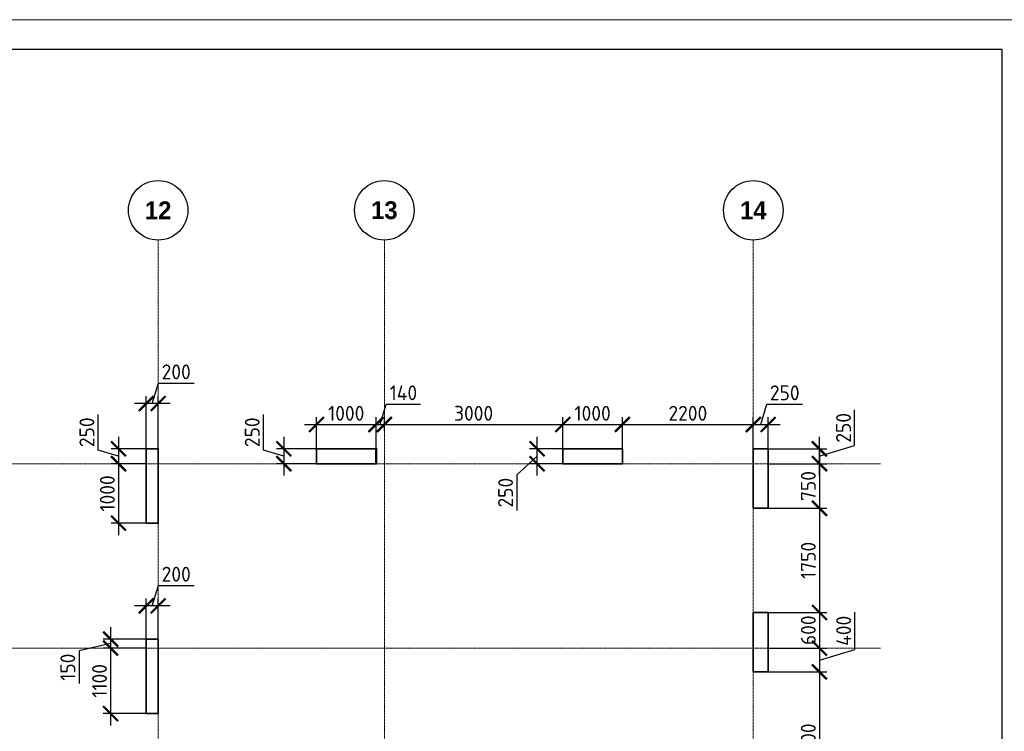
# Model space of a CAD drawing. Header units: millimetres. Extents: x 369815 to 1481759, y -423071 to -27917.
# Tile 15 of 256: x 478915 to 495459, y -366927 to -354966. Entities that reach past the tile are written whole.
import ezdxf

# ---------------------------------------------------------------- set-up
doc = ezdxf.new("R2010")
doc.units = ezdxf.units.MM
doc.linetypes.add('______5', pattern=[1100, 800, -100, 100, -100])
doc.linetypes.add('осевая', pattern=[50.8, 31.75, -6.35, 6.35, -6.35])
doc.layers.add('Колонна_ бетон', color=7, linetype='Continuous', lineweight=50, true_color=0xb4b496)
for name, color, linetype, lineweight in [('Оси', 40, '______5', 18), ('РАЗМЕРЫ', 1, 'Continuous', 9), ('ТОНКИЕ', 7, 'Continuous', 9)]:
    doc.layers.add(name, color=color, linetype=linetype, lineweight=lineweight)
doc.layers.add('ТОЛСТЫЕ_ОСНОВНЫЕ', color=6, linetype='Continuous')
doc.styles.add('Century Gothic', font='GOTHIC.TTF')
doc.styles.add('GOST-2.304_Type-B', font='GOST_Common.ttf')
doc.dimstyles.new('СПДС', dxfattribs={"dimscale": 100, "dimtxt": 2.5, "dimasz": 2.5, "dimexe": 1.25, "dimexo": 0, "dimtad": 1, "dimdec": 0, "dimtxsty": 'GOST-2.304_Type-B', "dimblk": 'ARCHTICK', "dimcen": 2.5, "dimdle": 2, "dimadec": 0, "dimazin": 2, "dimtfac": 0.75, "dimtdec": 0, "dimtmove": 1, "dimatfit": 3, "dimfxl": 1, "dimtolj": 1, "dimarcsym": 1})

# ---------------------------------------------------------------- blocks, each defined once
blk = doc.blocks.new('NSY101')
at = {"color": 0, "linetype": 'ByBlock', "lineweight": -2}
blk.add_circle((0, 0), 50, dxfattribs=at)
blk = doc.blocks.new('СЛОЖНЫЙ_ОБЪЕКТ_19')
at = {"layer": 'Оси', "color": 16, "linetype": 'Continuous', "lineweight": 25, "transparency": 33554687, "xscale": 9.999999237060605, "yscale": 9.999999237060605, "zscale": 9.999999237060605}
blk.add_blockref('NSY101', (41513, -989), dxfattribs=at)
at = {"layer": 'Оси', "color": 16, "linetype": 'Continuous', "lineweight": 25, "transparency": 33554687, "insert": (41513, -989), "char_height": 300, "width": 620, "attachment_point": 5, "style": 'Century Gothic'}
blk.add_mtext('\\A1;{\\fCentury Gothic|i0|b1;\\H300.000000;\\W1.000000;\\C16;12}\\P', dxfattribs=at)
blk = doc.blocks.new('СЛОЖНЫЙ_ОБЪЕКТ_20')
at = {"layer": 'Оси', "color": 16, "linetype": 'Continuous', "lineweight": 25, "transparency": 33554687, "xscale": 9.999999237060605, "yscale": 9.999999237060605, "zscale": 9.999999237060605}
blk.add_blockref('NSY101', (45313, -989), dxfattribs=at)
at = {"layer": 'Оси', "color": 16, "linetype": 'Continuous', "lineweight": 25, "transparency": 33554687, "insert": (45313, -989), "char_height": 300, "width": 620, "attachment_point": 5, "style": 'Century Gothic'}
blk.add_mtext('\\A1;{\\fCentury Gothic|i0|b1;\\H300.000000;\\W1.000000;\\C16;13}\\P', dxfattribs=at)
blk = doc.blocks.new('СЛОЖНЫЙ_ОБЪЕКТ_21')
at = {"layer": 'Оси', "color": 16, "linetype": 'Continuous', "lineweight": 25, "transparency": 33554687, "xscale": 9.999999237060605, "yscale": 9.999999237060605, "zscale": 9.999999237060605}
blk.add_blockref('NSY101', (51513, -989), dxfattribs=at)
at = {"layer": 'Оси', "color": 16, "linetype": 'Continuous', "lineweight": 25, "transparency": 33554687, "insert": (51513, -989), "char_height": 300, "width": 620, "attachment_point": 5, "style": 'Century Gothic'}
blk.add_mtext('\\A1;{\\fCentury Gothic|i0|b1;\\H300.000000;\\W1.000000;\\C16;14}\\P', dxfattribs=at)
blk = doc.blocks.new('оси2')
at = {"layer": 'Оси', "color": 16, "linetype": 'осевая', "lineweight": 0, "ltscale": 0.5, "transparency": 33554687}
for p, q in [((1020445.5, 5465.4), (1020445.5, -20739.3)), ((1024245.5, 5465.4), (1024245.5, -20739.3)), ((1030445.5, 5465.4), (1030445.5, -20739.3)), ((979200, 1707.1), (1032582.1, 1707.1)), ((979200, -1392.9), (1032582.1, -1392.9))]:
    blk.add_line(p, q, dxfattribs=at)
at = {"layer": 'Оси', "color": 16, "linetype": 'Continuous', "lineweight": 25, "transparency": 33554687}
for name in ['СЛОЖНЫЙ_ОБЪЕКТ_19', 'СЛОЖНЫЙ_ОБЪЕКТ_20', 'СЛОЖНЫЙ_ОБЪЕКТ_21']:
    blk.add_blockref(name, (978932, 6954.9), dxfattribs=at)
blk = doc.blocks.new('_ArchTick')
at = {"color": 0, "linetype": 'ByBlock', "const_width": 0.15}
blk.add_lwpolyline([(-0.5, -0.5), (0.5, 0.5)], dxfattribs=at)
blk = doc.blocks.new('*D1758')
at = {"layer": 'DEFPOINTS', "color": 0, "transparency": 16777216}
for p in [(481042, -364818), (481042, -365429), (481242, -365429)]:
    blk.add_point(p, dxfattribs=at)
at = {"layer": 'РАЗМЕРЫ', "color": 0, "lineweight": -2, "transparency": 16777216}
for p, q in [((481142, -364818), (481245, -364474)), ((481245, -364474), (481845, -364474)), ((481042, -365429), (481042, -364693)), ((481242, -365429), (481242, -364693)), ((481442, -364818), (480842, -364818))]:
    blk.add_line(p, q, dxfattribs=at)
at = {"layer": 'РАЗМЕРЫ', "color": 0, "lineweight": -2, "transparency": 16777216, "xscale": 250, "yscale": 250, "zscale": 250, "rotation": 180}
blk.add_blockref('_ArchTick', (481042, -364818), dxfattribs=at)
at = {"layer": 'РАЗМЕРЫ', "color": 0, "lineweight": -2, "transparency": 16777216, "xscale": 250, "yscale": 250, "zscale": 250}
blk.add_blockref('_ArchTick', (481242, -364818), dxfattribs=at)
at = {"layer": 'РАЗМЕРЫ', "color": 0, "transparency": 16777216, "insert": (481545, -364286), "char_height": 250, "attachment_point": 5, "style": 'GOST-2.304_Type-B'}
blk.add_mtext('\\A1;200', dxfattribs=at)
blk = doc.blocks.new('*D1759')
at = {"layer": 'DEFPOINTS', "color": 0, "transparency": 16777216}
for p in [(481042, -365379, -200), (480443, -365529), (481029, -365529, -560)]:
    blk.add_point(p, dxfattribs=at)
at = {"layer": 'РАЗМЕРЫ', "color": 0, "lineweight": -2, "transparency": 16777216}
for p, q in [((480443, -365179), (480443, -365729)), ((480443, -365454), (479912, -365574)), ((481042, -365379), (480318, -365379)), ((479912, -365574), (479912, -366124)), ((481029, -365529), (480318, -365529))]:
    blk.add_line(p, q, dxfattribs=at)
at = {"layer": 'РАЗМЕРЫ', "color": 0, "lineweight": -2, "transparency": 16777216, "xscale": 250, "yscale": 250, "zscale": 250}
for p, rotation in [((480443, -365379), 90), ((480443, -365529), 270)]:
    blk.add_blockref('_ArchTick', p, dxfattribs=dict(at, rotation=rotation))
at = {"layer": 'РАЗМЕРЫ', "color": 0, "transparency": 16777216, "insert": (479724, -365849), "char_height": 250, "attachment_point": 5, "rotation": 90, "style": 'GOST-2.304_Type-B'}
blk.add_mtext('\\A1;150', dxfattribs=at)
blk = doc.blocks.new('*D1760')
at = {"layer": 'DEFPOINTS', "color": 0, "transparency": 16777216}
for p in [(481029, -365529, -560), (480443, -366629), (481042, -366629, -200)]:
    blk.add_point(p, dxfattribs=at)
at = {"layer": 'РАЗМЕРЫ', "color": 0, "lineweight": -2, "transparency": 16777216}
for p, q in [((480443, -365329), (480443, -366829)), ((481029, -365529), (480318, -365529)), ((481042, -366629), (480318, -366629))]:
    blk.add_line(p, q, dxfattribs=at)
at = {"layer": 'РАЗМЕРЫ', "color": 0, "lineweight": -2, "transparency": 16777216, "xscale": 250, "yscale": 250, "zscale": 250}
for p, rotation in [((480443, -365529), 90), ((480443, -366629), 270)]:
    blk.add_blockref('_ArchTick', p, dxfattribs=dict(at, rotation=rotation))
at = {"layer": 'РАЗМЕРЫ', "color": 0, "transparency": 16777216, "insert": (480256, -366079), "char_height": 250, "attachment_point": 5, "rotation": 90, "style": 'GOST-2.304_Type-B'}
blk.add_mtext('\\A1;1100', dxfattribs=at)
blk = doc.blocks.new('*D1923')
at = {"layer": 'DEFPOINTS', "color": 0, "transparency": 16777216}
for p in [(481042, -362179, -560), (480575, -362429), (481042, -362429, -560)]:
    blk.add_point(p, dxfattribs=at)
at = {"layer": 'РАЗМЕРЫ', "color": 0, "lineweight": -2, "transparency": 16777216}
for p, q in [((480231, -362201), (480231, -361601)), ((480575, -361979), (480575, -362629)), ((480575, -362304), (480231, -362201)), ((481042, -362179), (480450, -362179)), ((481042, -362429), (480450, -362429))]:
    blk.add_line(p, q, dxfattribs=at)
at = {"layer": 'РАЗМЕРЫ', "color": 0, "lineweight": -2, "transparency": 16777216, "xscale": 250, "yscale": 250, "zscale": 250}
for p, rotation in [((480575, -362179), 90), ((480575, -362429), 270)]:
    blk.add_blockref('_ArchTick', p, dxfattribs=dict(at, rotation=rotation))
at = {"layer": 'РАЗМЕРЫ', "color": 0, "transparency": 16777216, "insert": (480044, -361901), "char_height": 250, "attachment_point": 5, "rotation": 90, "style": 'GOST-2.304_Type-B'}
blk.add_mtext('\\A1;250', dxfattribs=at)
blk = doc.blocks.new('*D1924')
at = {"layer": 'DEFPOINTS', "color": 0, "transparency": 16777216}
for p in [(481042, -362429), (480575, -363429), (481042, -363429, -560)]:
    blk.add_point(p, dxfattribs=at)
at = {"layer": 'РАЗМЕРЫ', "color": 0, "lineweight": -2, "transparency": 16777216}
for p, q in [((480575, -362229), (480575, -363629)), ((481042, -362429), (480450, -362429)), ((481042, -363429), (480450, -363429))]:
    blk.add_line(p, q, dxfattribs=at)
at = {"layer": 'РАЗМЕРЫ', "color": 0, "lineweight": -2, "transparency": 16777216, "xscale": 250, "yscale": 250, "zscale": 250}
for p, rotation in [((480575, -362429), 90), ((480575, -363429), 270)]:
    blk.add_blockref('_ArchTick', p, dxfattribs=dict(at, rotation=rotation))
at = {"layer": 'РАЗМЕРЫ', "color": 0, "transparency": 16777216, "insert": (480388, -362929), "char_height": 250, "attachment_point": 5, "rotation": 90, "style": 'GOST-2.304_Type-B'}
blk.add_mtext('\\A1;1000', dxfattribs=at)
blk = doc.blocks.new('*D1925')
at = {"layer": 'DEFPOINTS', "color": 0, "transparency": 16777216}
for p in [(481042, -361418), (481042, -362179), (481242, -362179, -560)]:
    blk.add_point(p, dxfattribs=at)
at = {"layer": 'РАЗМЕРЫ', "color": 0, "lineweight": -2, "transparency": 16777216}
for p, q in [((481142, -361418), (481245, -361074)), ((481245, -361074), (481845, -361074)), ((481042, -362179), (481042, -361293)), ((481242, -362179), (481242, -361293)), ((481442, -361418), (480842, -361418))]:
    blk.add_line(p, q, dxfattribs=at)
at = {"layer": 'РАЗМЕРЫ', "color": 0, "lineweight": -2, "transparency": 16777216, "xscale": 250, "yscale": 250, "zscale": 250, "rotation": 180}
blk.add_blockref('_ArchTick', (481042, -361418), dxfattribs=at)
at = {"layer": 'РАЗМЕРЫ', "color": 0, "lineweight": -2, "transparency": 16777216, "xscale": 250, "yscale": 250, "zscale": 250}
blk.add_blockref('_ArchTick', (481242, -361418), dxfattribs=at)
at = {"layer": 'РАЗМЕРЫ', "color": 0, "transparency": 16777216, "insert": (481545, -360886), "char_height": 250, "attachment_point": 5, "style": 'GOST-2.304_Type-B'}
blk.add_mtext('\\A1;200', dxfattribs=at)
blk = doc.blocks.new('*D1926')
at = {"layer": 'DEFPOINTS', "color": 0, "transparency": 16777216}
for p in [(484902, -361770), (483902, -362179, -560), (484902, -362179, -360)]:
    blk.add_point(p, dxfattribs=at)
at = {"layer": 'РАЗМЕРЫ', "color": 0, "lineweight": -2, "transparency": 16777216}
for p, q in [((483902, -362179), (483902, -361645)), ((484902, -362179), (484902, -361645)), ((483702, -361770), (485102, -361770))]:
    blk.add_line(p, q, dxfattribs=at)
at = {"layer": 'РАЗМЕРЫ', "color": 0, "lineweight": -2, "transparency": 16777216, "xscale": 250, "yscale": 250, "zscale": 250, "rotation": 180}
blk.add_blockref('_ArchTick', (483902, -361770), dxfattribs=at)
at = {"layer": 'РАЗМЕРЫ', "color": 0, "lineweight": -2, "transparency": 16777216, "xscale": 250, "yscale": 250, "zscale": 250}
blk.add_blockref('_ArchTick', (484902, -361770), dxfattribs=at)
at = {"layer": 'РАЗМЕРЫ', "color": 0, "transparency": 16777216, "insert": (484402, -361582), "char_height": 250, "attachment_point": 5, "style": 'GOST-2.304_Type-B'}
blk.add_mtext('\\A1;1000', dxfattribs=at)
blk = doc.blocks.new('*D1927')
at = {"layer": 'DEFPOINTS', "color": 0, "transparency": 16777216}
for p in [(485042, -361770), (485042, -361878, -560), (484902, -362179)]:
    blk.add_point(p, dxfattribs=at)
at = {"layer": 'РАЗМЕРЫ', "color": 0, "lineweight": -2, "transparency": 16777216}
for p, q in [((484972, -361770), (485075, -361426)), ((485075, -361426), (485650, -361426)), ((484902, -362179), (484902, -361645)), ((485042, -361878), (485042, -361645)), ((484702, -361770), (485242, -361770))]:
    blk.add_line(p, q, dxfattribs=at)
at = {"layer": 'РАЗМЕРЫ', "color": 0, "lineweight": -2, "transparency": 16777216, "xscale": 250, "yscale": 250, "zscale": 250, "rotation": 180}
blk.add_blockref('_ArchTick', (484902, -361770), dxfattribs=at)
at = {"layer": 'РАЗМЕРЫ', "color": 0, "lineweight": -2, "transparency": 16777216, "xscale": 250, "yscale": 250, "zscale": 250}
blk.add_blockref('_ArchTick', (485042, -361770), dxfattribs=at)
at = {"layer": 'РАЗМЕРЫ', "color": 0, "transparency": 16777216, "insert": (485363, -361238), "char_height": 250, "attachment_point": 5, "style": 'GOST-2.304_Type-B'}
blk.add_mtext('\\A1;140', dxfattribs=at)
blk = doc.blocks.new('*D1928')
at = {"layer": 'DEFPOINTS', "color": 0, "transparency": 16777216}
for p in [(484326, -362179, -360), (483353, -362429), (484326, -362429, -360)]:
    blk.add_point(p, dxfattribs=at)
at = {"layer": 'РАЗМЕРЫ', "color": 0, "lineweight": -2, "transparency": 16777216}
for p, q in [((483009, -362201), (483009, -361601)), ((483353, -361979), (483353, -362629)), ((483353, -362304), (483009, -362201)), ((484326, -362179), (483228, -362179)), ((484326, -362429), (483228, -362429))]:
    blk.add_line(p, q, dxfattribs=at)
at = {"layer": 'РАЗМЕРЫ', "color": 0, "lineweight": -2, "transparency": 16777216, "xscale": 250, "yscale": 250, "zscale": 250}
for p, rotation in [((483353, -362179), 90), ((483353, -362429), 270)]:
    blk.add_blockref('_ArchTick', p, dxfattribs=dict(at, rotation=rotation))
at = {"layer": 'РАЗМЕРЫ', "color": 0, "transparency": 16777216, "insert": (482822, -361901), "char_height": 250, "attachment_point": 5, "rotation": 90, "style": 'GOST-2.304_Type-B'}
blk.add_mtext('\\A1;250', dxfattribs=at)
blk = doc.blocks.new('*D1683')
at = {"layer": 'DEFPOINTS', "color": 0, "transparency": 16777216}
for p in [(487609, -362178), (488042, -362178, -360), (488042, -362429, -360)]:
    blk.add_point(p, dxfattribs=at)
at = {"layer": 'РАЗМЕРЫ', "color": 0, "lineweight": -2, "transparency": 16777216}
for p, q in [((487609, -362629), (487609, -361978)), ((487609, -362304), (487267, -362616)), ((488042, -362178), (487484, -362178)), ((488042, -362429), (487484, -362429)), ((487267, -362616), (487267, -363216))]:
    blk.add_line(p, q, dxfattribs=at)
at = {"layer": 'РАЗМЕРЫ', "color": 0, "lineweight": -2, "transparency": 16777216, "xscale": 250, "yscale": 250, "zscale": 250}
for p, rotation in [((487609, -362178), 90), ((487609, -362429), 270)]:
    blk.add_blockref('_ArchTick', p, dxfattribs=dict(at, rotation=rotation))
at = {"layer": 'РАЗМЕРЫ', "color": 0, "transparency": 16777216, "insert": (487079, -362916), "char_height": 250, "attachment_point": 5, "rotation": 90, "style": 'GOST-2.304_Type-B'}
blk.add_mtext('\\A1;250', dxfattribs=at)
blk = doc.blocks.new('*D1929')
at = {"layer": 'DEFPOINTS', "color": 0, "transparency": 16777216}
for p in [(488042, -361770), (485042, -361878, -560), (488042, -362178)]:
    blk.add_point(p, dxfattribs=at)
at = {"layer": 'РАЗМЕРЫ', "color": 0, "lineweight": -2, "transparency": 16777216}
for p, q in [((485042, -361878), (485042, -361645)), ((488042, -362178), (488042, -361645)), ((484842, -361770), (488242, -361770))]:
    blk.add_line(p, q, dxfattribs=at)
at = {"layer": 'РАЗМЕРЫ', "color": 0, "lineweight": -2, "transparency": 16777216, "xscale": 250, "yscale": 250, "zscale": 250, "rotation": 180}
blk.add_blockref('_ArchTick', (485042, -361770), dxfattribs=at)
at = {"layer": 'РАЗМЕРЫ', "color": 0, "lineweight": -2, "transparency": 16777216, "xscale": 250, "yscale": 250, "zscale": 250}
blk.add_blockref('_ArchTick', (488042, -361770), dxfattribs=at)
at = {"layer": 'РАЗМЕРЫ', "color": 0, "transparency": 16777216, "insert": (486542, -361582), "char_height": 250, "attachment_point": 5, "style": 'GOST-2.304_Type-B'}
blk.add_mtext('\\A1;3000', dxfattribs=at)
blk = doc.blocks.new('*D1930')
at = {"layer": 'DEFPOINTS', "color": 0, "transparency": 16777216}
for p in [(489042, -361770), (488042, -362178), (489042, -362178, -360)]:
    blk.add_point(p, dxfattribs=at)
at = {"layer": 'РАЗМЕРЫ', "color": 0, "lineweight": -2, "transparency": 16777216}
for p, q in [((488042, -362178), (488042, -361645)), ((489042, -362178), (489042, -361645)), ((487842, -361770), (489242, -361770))]:
    blk.add_line(p, q, dxfattribs=at)
at = {"layer": 'РАЗМЕРЫ', "color": 0, "lineweight": -2, "transparency": 16777216, "xscale": 250, "yscale": 250, "zscale": 250, "rotation": 180}
blk.add_blockref('_ArchTick', (488042, -361770), dxfattribs=at)
at = {"layer": 'РАЗМЕРЫ', "color": 0, "lineweight": -2, "transparency": 16777216, "xscale": 250, "yscale": 250, "zscale": 250}
blk.add_blockref('_ArchTick', (489042, -361770), dxfattribs=at)
at = {"layer": 'РАЗМЕРЫ', "color": 0, "transparency": 16777216, "insert": (488542, -361582), "char_height": 250, "attachment_point": 5, "style": 'GOST-2.304_Type-B'}
blk.add_mtext('\\A1;1000', dxfattribs=at)
blk = doc.blocks.new('*D1931')
at = {"layer": 'DEFPOINTS', "color": 0, "transparency": 16777216}
for p in [(491492, -362179, -560), (491492, -362429, -560), (492351, -362429)]:
    blk.add_point(p, dxfattribs=at)
at = {"layer": 'РАЗМЕРЫ', "color": 0, "lineweight": -2, "transparency": 16777216}
for p, q in [((492944, -362126), (492944, -361526)), ((492351, -361979), (492351, -362629)), ((492351, -362304), (492944, -362126)), ((491492, -362179), (492476, -362179)), ((491492, -362429), (492476, -362429))]:
    blk.add_line(p, q, dxfattribs=at)
at = {"layer": 'РАЗМЕРЫ', "color": 0, "lineweight": -2, "transparency": 16777216, "xscale": 250, "yscale": 250, "zscale": 250}
for p, rotation in [((492351, -362179), 90), ((492351, -362429), 270)]:
    blk.add_blockref('_ArchTick', p, dxfattribs=dict(at, rotation=rotation))
at = {"layer": 'РАЗМЕРЫ', "color": 0, "transparency": 16777216, "insert": (492757, -361826), "char_height": 250, "attachment_point": 5, "rotation": 90, "style": 'GOST-2.304_Type-B'}
blk.add_mtext('\\A1;250', dxfattribs=at)
blk = doc.blocks.new('*D1932')
at = {"layer": 'DEFPOINTS', "color": 0, "transparency": 16777216}
for p in [(491495, -362429, -560), (491492, -363179, -560), (492354, -363179)]:
    blk.add_point(p, dxfattribs=at)
at = {"layer": 'РАЗМЕРЫ', "color": 0, "lineweight": -2, "transparency": 16777216}
for p, q in [((492354, -362229), (492354, -363379)), ((491495, -362429), (492479, -362429)), ((491492, -363179), (492479, -363179))]:
    blk.add_line(p, q, dxfattribs=at)
at = {"layer": 'РАЗМЕРЫ', "color": 0, "lineweight": -2, "transparency": 16777216, "xscale": 250, "yscale": 250, "zscale": 250}
for p, rotation in [((492354, -362429), 90), ((492354, -363179), 270)]:
    blk.add_blockref('_ArchTick', p, dxfattribs=dict(at, rotation=rotation))
at = {"layer": 'РАЗМЕРЫ', "color": 0, "transparency": 16777216, "insert": (492166, -362804), "char_height": 250, "attachment_point": 5, "rotation": 90, "style": 'GOST-2.304_Type-B'}
blk.add_mtext('\\A1;750', dxfattribs=at)
blk = doc.blocks.new('*D1933')
at = {"layer": 'DEFPOINTS', "color": 0, "transparency": 16777216}
for p in [(491492, -363179, -560), (491492, -364929, -360), (492354, -364929)]:
    blk.add_point(p, dxfattribs=at)
at = {"layer": 'РАЗМЕРЫ', "color": 0, "lineweight": -2, "transparency": 16777216}
for p, q in [((492354, -362979), (492354, -365129)), ((491492, -363179), (492479, -363179)), ((491492, -364929), (492479, -364929))]:
    blk.add_line(p, q, dxfattribs=at)
at = {"layer": 'РАЗМЕРЫ', "color": 0, "lineweight": -2, "transparency": 16777216, "xscale": 250, "yscale": 250, "zscale": 250}
for p, rotation in [((492354, -363179), 90), ((492354, -364929), 270)]:
    blk.add_blockref('_ArchTick', p, dxfattribs=dict(at, rotation=rotation))
at = {"layer": 'РАЗМЕРЫ', "color": 0, "transparency": 16777216, "insert": (492166, -364054), "char_height": 250, "attachment_point": 5, "rotation": 90, "style": 'GOST-2.304_Type-B'}
blk.add_mtext('\\A1;1750', dxfattribs=at)
blk = doc.blocks.new('*D1934')
at = {"layer": 'DEFPOINTS', "color": 0, "transparency": 16777216}
for p in [(491492, -364929, -360), (491492, -365529, -560), (492354, -365529)]:
    blk.add_point(p, dxfattribs=at)
at = {"layer": 'РАЗМЕРЫ', "color": 0, "lineweight": -2, "transparency": 16777216}
for p, q in [((492354, -364729), (492354, -365729)), ((491492, -364929), (492479, -364929)), ((491492, -365529), (492479, -365529))]:
    blk.add_line(p, q, dxfattribs=at)
at = {"layer": 'РАЗМЕРЫ', "color": 0, "lineweight": -2, "transparency": 16777216, "xscale": 250, "yscale": 250, "zscale": 250}
for p, rotation in [((492354, -364929), 90), ((492354, -365529), 270)]:
    blk.add_blockref('_ArchTick', p, dxfattribs=dict(at, rotation=rotation))
at = {"layer": 'РАЗМЕРЫ', "color": 0, "transparency": 16777216, "insert": (492166, -365229), "char_height": 250, "attachment_point": 5, "rotation": 90, "style": 'GOST-2.304_Type-B'}
blk.add_mtext('\\A1;600', dxfattribs=at)
blk = doc.blocks.new('*D1935')
at = {"layer": 'DEFPOINTS', "color": 0, "transparency": 16777216}
for p in [(491492, -365529, -560), (491492, -365929, -560), (492354, -365929)]:
    blk.add_point(p, dxfattribs=at)
at = {"layer": 'РАЗМЕРЫ', "color": 0, "lineweight": -2, "transparency": 16777216}
for p, q in [((492947, -365551), (492947, -364926)), ((492354, -365329), (492354, -366129)), ((491492, -365529), (492479, -365529)), ((492354, -365729), (492947, -365551)), ((491492, -365929), (492479, -365929))]:
    blk.add_line(p, q, dxfattribs=at)
at = {"layer": 'РАЗМЕРЫ', "color": 0, "lineweight": -2, "transparency": 16777216, "xscale": 250, "yscale": 250, "zscale": 250}
for p, rotation in [((492354, -365529), 90), ((492354, -365929), 270)]:
    blk.add_blockref('_ArchTick', p, dxfattribs=dict(at, rotation=rotation))
at = {"layer": 'РАЗМЕРЫ', "color": 0, "transparency": 16777216, "insert": (492760, -365238), "char_height": 250, "attachment_point": 5, "rotation": 90, "style": 'GOST-2.304_Type-B'}
blk.add_mtext('\\A1;400', dxfattribs=at)
blk = doc.blocks.new('*D1936')
at = {"layer": 'DEFPOINTS', "color": 0, "transparency": 16777216}
for p in [(491492, -365929, -560), (491492, -368329, -560), (492354, -368329)]:
    blk.add_point(p, dxfattribs=at)
at = {"layer": 'РАЗМЕРЫ', "color": 0, "lineweight": -2, "transparency": 16777216}
for p, q in [((492354, -365729), (492354, -368529)), ((491492, -365929), (492479, -365929)), ((491492, -368329), (492479, -368329))]:
    blk.add_line(p, q, dxfattribs=at)
at = {"layer": 'РАЗМЕРЫ', "color": 0, "lineweight": -2, "transparency": 16777216, "xscale": 250, "yscale": 250, "zscale": 250}
for p, rotation in [((492354, -365929), 90), ((492354, -368329), 270)]:
    blk.add_blockref('_ArchTick', p, dxfattribs=dict(at, rotation=rotation))
at = {"layer": 'РАЗМЕРЫ', "color": 0, "transparency": 16777216, "insert": (492166, -367129), "char_height": 250, "attachment_point": 5, "rotation": 90, "style": 'GOST-2.304_Type-B'}
blk.add_mtext('\\A1;2400', dxfattribs=at)
blk = doc.blocks.new('*D1946')
at = {"layer": 'DEFPOINTS', "color": 0, "transparency": 16777216}
for p in [(491242, -361770), (489042, -362178, -360), (491242, -362179, -560)]:
    blk.add_point(p, dxfattribs=at)
at = {"layer": 'РАЗМЕРЫ', "color": 0, "lineweight": -2, "transparency": 16777216}
for p, q in [((489042, -362178), (489042, -361645)), ((491242, -362179), (491242, -361645)), ((488842, -361770), (491442, -361770))]:
    blk.add_line(p, q, dxfattribs=at)
at = {"layer": 'РАЗМЕРЫ', "color": 0, "lineweight": -2, "transparency": 16777216, "xscale": 250, "yscale": 250, "zscale": 250, "rotation": 180}
blk.add_blockref('_ArchTick', (489042, -361770), dxfattribs=at)
at = {"layer": 'РАЗМЕРЫ', "color": 0, "lineweight": -2, "transparency": 16777216, "xscale": 250, "yscale": 250, "zscale": 250}
blk.add_blockref('_ArchTick', (491242, -361770), dxfattribs=at)
at = {"layer": 'РАЗМЕРЫ', "color": 0, "transparency": 16777216, "insert": (490142, -361582), "char_height": 250, "attachment_point": 5, "style": 'GOST-2.304_Type-B'}
blk.add_mtext('\\A1;2200', dxfattribs=at)
blk = doc.blocks.new('*D1947')
at = {"layer": 'DEFPOINTS', "color": 0, "transparency": 16777216}
for p in [(491492, -361770), (491242, -362179, -560), (491492, -362179)]:
    blk.add_point(p, dxfattribs=at)
at = {"layer": 'РАЗМЕРЫ', "color": 0, "lineweight": -2, "transparency": 16777216}
for p, q in [((491367, -361770), (491470, -361426)), ((491470, -361426), (492070, -361426)), ((491242, -362179), (491242, -361645)), ((491492, -362179), (491492, -361645)), ((491042, -361770), (491692, -361770))]:
    blk.add_line(p, q, dxfattribs=at)
at = {"layer": 'РАЗМЕРЫ', "color": 0, "lineweight": -2, "transparency": 16777216, "xscale": 250, "yscale": 250, "zscale": 250, "rotation": 180}
blk.add_blockref('_ArchTick', (491242, -361770), dxfattribs=at)
at = {"layer": 'РАЗМЕРЫ', "color": 0, "lineweight": -2, "transparency": 16777216, "xscale": 250, "yscale": 250, "zscale": 250}
blk.add_blockref('_ArchTick', (491492, -361770), dxfattribs=at)
at = {"layer": 'РАЗМЕРЫ', "color": 0, "transparency": 16777216, "insert": (491770, -361238), "char_height": 250, "attachment_point": 5, "style": 'GOST-2.304_Type-B'}
blk.add_mtext('\\A1;250', dxfattribs=at)
blk = doc.blocks.new('*U133')
at = {"layer": 'ТОЛСТЫЕ_ОСНОВНЫЕ', "color": 6}
blk.add_lwpolyline([(20, 5), (589, 5), (589, 415), (20, 415)], close=True, dxfattribs=at)
at = {"layer": 'ТОНКИЕ'}
blk.add_lwpolyline([(0, 0), (594, 0), (594, 420), (0, 420)], close=True, dxfattribs=at)

msp = doc.modelspace()

# ---------------------------------------------------------------- linework, layer by layer
at = {"layer": 'Колонна_ бетон', "color": 180, "linetype": 'Continuous', "lineweight": 35, "transparency": 33554687}
for p, q in [((481041.9, -365378.9, -200), (481241.9, -365378.9, -200)), ((481041.9, -365378.9, -200), (481041.9, -366628.9, -200)), ((481241.9, -366628.9, -200), (481241.9, -365378.9, -200)), ((481241.9, -366628.9, -200), (481041.9, -366628.9, -200))]:
    msp.add_line(p, q, dxfattribs=at)
for points, elevation in [([(481042, -362178.9), (481242, -362178.9), (481242, -363428.9), (481042, -363428.9)], -560), ([(483901.9, -362178.9), (484901.9, -362178.9), (484901.9, -362428.9), (483901.9, -362428.9)], -360), ([(483902, -362178.9), (484912, -362178.9), (484912, -362428.9), (483902, -362428.9)], -560), ([(488041.9, -362178.5), (489041.6, -362178.5), (489041.6, -362428.9), (488041.9, -362428.9)], -360), ([(491242, -362178.9), (491492, -362178.9), (491492, -363179.1), (491242, -363179.1)], -560), ([(491242, -364928.9), (491491.9, -364928.9), (491491.9, -365928.9), (491242, -365928.9)], -360), ([(491242, -364928.9), (491492, -364928.9), (491492, -365928.9), (491242, -365928.9)], -560)]:
    msp.add_lwpolyline(points, close=True, dxfattribs=dict(at, elevation=elevation))

# ---------------------------------------------------------------- block references
at = {"xscale": 100, "yscale": 100, "zscale": 100}
msp.add_blockref('*U133', (436520.8, -396966.1, 3100), dxfattribs=at)
at = {"layer": 'РАЗМЕРЫ'}
msp.add_blockref('оси2', (-539203.5, -364136, -560), dxfattribs=at)

# ---------------------------------------------------------------- dimensions: what is measured, and where the dimension line sits
at = {"layer": 'РАЗМЕРЫ', "color": 146}
for base, p1, p2, picture, middle in [((481042, -361417.7), (481242, -362178.9, -560), (481042, -362178.9), '*D1925', (481307.6, -360886.5)), ((485042, -361769.6), (484901.9, -362178.9), (485042, -361877.6, -560), '*D1927', (485137.6, -361238.3)), ((491492, -361769.6), (491242, -362178.9, -560), (491492, -362178.9), '*D1947', (491532.6, -361238.3)), ((484901.9, -361769.6), (483902, -362178.9, -560), (484901.9, -362178.9, -360), '*D1926', (484401.9, -361582.1)), ((488041.9, -361769.6), (485042, -361877.6, -560), (488041.9, -362178.5), '*D1929', (486541.9, -361582.1)), ((489041.6, -361769.6), (488041.9, -362178.5), (489041.6, -362178.5, -360), '*D1930', (488541.7, -361582.1)), ((491242, -361769.6), (489041.6, -362178.5, -360), (491242, -362178.9, -560), '*D1946', (490141.8, -361582.1))]:
    dim = msp.add_linear_dim(base=base, p1=p1, p2=p2, dimstyle='СПДС', dxfattribs=at)
    dim.commit()
    dim.dimension.update_dxf_attribs({"geometry": picture, "text_midpoint": middle})
for base, p1, p2, picture, middle in [((480575.2, -362428.9), (481042, -362178.9, -560), (481042, -362428.9, -560), '*D1923', (480044, -362138.2)), ((483353.2, -362428.9), (484325.9, -362178.9, -360), (484325.9, -362428.9, -360), '*D1928', (482822, -362138.2)), ((492350.7, -362428.9), (491492, -362178.9, -560), (491492, -362428.9, -560), '*D1931', (492757, -362063.2)), ((480575.2, -363428.9), (481042, -362428.9), (481042, -363428.9, -560), '*D1924', (480387.7, -362928.9)), ((492353.7, -363179.1), (491495, -362428.9, -560), (491492, -363179.1, -560), '*D1932', (492166.2, -362804)), ((492353.7, -364928.9), (491492, -363179.1, -560), (491491.9, -364928.9, -360), '*D1933', (492166.2, -364054)), ((492353.7, -365528.9), (491491.9, -364928.9, -360), (491492, -365528.9, -560), '*D1934', (492166.2, -365228.9)), ((492353.7, -365928.9), (491492, -365528.9, -560), (491492, -365928.9, -560), '*D1935', (492760, -365488.2)), ((492353.7, -368328.9), (491492, -365928.9, -560), (491492, -368328.9, -560), '*D1936', (492166.2, -367128.9))]:
    dim = msp.add_linear_dim(base=base, p1=p1, p2=p2, angle=90, dimstyle='СПДС', dxfattribs=at)
    dim.commit()
    dim.dimension.update_dxf_attribs({"geometry": picture, "text_midpoint": middle})
at = {"layer": 'РАЗМЕРЫ', "color": 146, "true_color": 0x006272}
dim = msp.add_linear_dim(base=(487609.2, -362178.5), p1=(488041.9, -362428.9, -360), p2=(488041.9, -362178.5, -360), angle=90, dimstyle='СПДС', dxfattribs=at)
dim.commit()
dim.dimension.update_dxf_attribs({"geometry": '*D1683', "text_midpoint": (487266.9, -362678.8), "dimtype": 160})
dim = msp.add_linear_dim(base=(481042.2, -364817.5), p1=(481242, -365428.9), p2=(481042.2, -365428.9), dimstyle='СПДС', override={"dimtofl": 0}, dxfattribs=at)
dim.commit()
dim.dimension.update_dxf_attribs({"geometry": '*D1758', "text_midpoint": (481307.7, -364286.3)})
dim = msp.add_linear_dim(base=(480443.2, -365528.9), p1=(481042.2, -365378.9, -200), p2=(481029.3, -365528.9, -560), angle=90, dimstyle='СПДС', override={"dimtofl": 0}, dxfattribs=at)
dim.commit()
dim.dimension.update_dxf_attribs({"geometry": '*D1759', "text_midpoint": (479912, -365636.6), "dimtype": 160})
dim = msp.add_linear_dim(base=(480443.2, -366628.9), p1=(481029.3, -365528.9, -560), p2=(481042.2, -366628.9, -200), angle=90, dimstyle='СПДС', override={"dimtofl": 0}, dxfattribs=at)
dim.commit()
dim.dimension.update_dxf_attribs({"geometry": '*D1760', "text_midpoint": (480255.7, -366078.9)})

doc.saveas('drawing.dxf')
